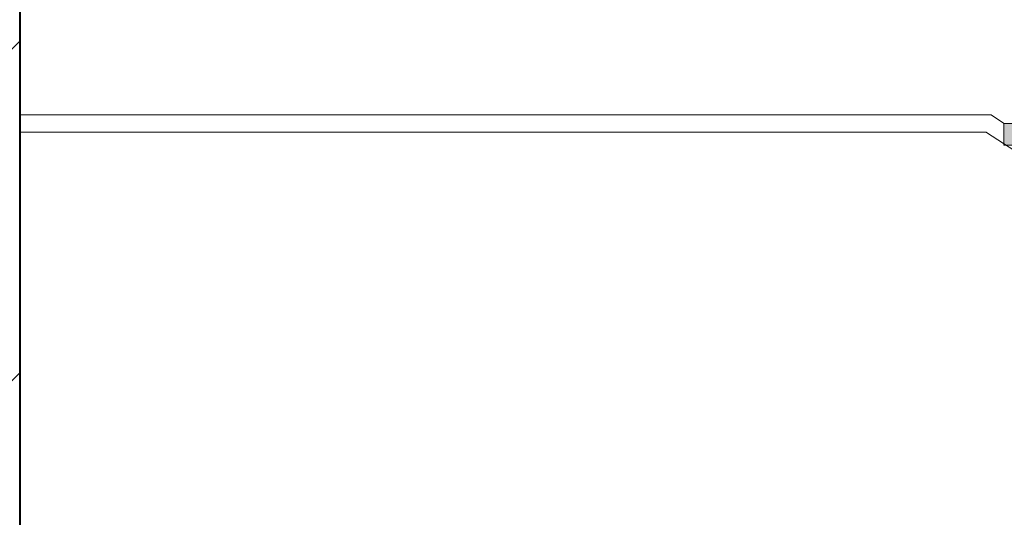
# Model space of a CAD drawing. Header units: millimetres. Extents: x 16408 to 39505, y -6861 to 26364.
# Tile 52 of 85: x 28455 to 29589, y 4233 to 4806. Entities that reach past the tile are written whole.
import ezdxf

# ---------------------------------------------------------------- set-up
doc = ezdxf.new("R2010")
doc.units = ezdxf.units.MM
doc.header["$MEASUREMENT"] = 0
for name, color, linetype, lineweight in [('0_Nr_pióra__1', 7, 'Continuous', 13), ('0_Nr_pióra__103', 7, 'Continuous', 5), ('inw_schody zewnętrzne_Nr_pióra__1', 7, 'Continuous', 13), ('inw_schody zewnętrzne_Nr_pióra__27', 7, 'Continuous', 40)]:
    doc.layers.add(name, color=color, linetype=linetype, lineweight=lineweight)

msp = doc.modelspace()

# ---------------------------------------------------------------- hatches: boundary and pattern name
at = {"layer": '0_Nr_pióra__1', "linetype": 'Continuous', "lineweight": 0, "true_color": 0x000000}
msp.add_hatch(color=18, dxfattribs=at).paths.add_polyline_path([(29863.5, 4661.4), (29863.5, 4686.4), (29588.5, 4686.4), (29588.5, 4661.4)])
at = {"layer": 'inw_schody zewnętrzne_Nr_pióra__1', "linetype": 'Continuous', "lineweight": 13}
h = msp.add_hatch(dxfattribs=at)
h.set_pattern_fill('Bloczki_ceramiczne_0004', style=0, pattern_type=2)
h.set_pattern_definition([(45, (0, 0), (-190.9188, 190.9188), [])])
h.paths.add_polyline_path([(28455.2, 3836.4), (28455.2, 4856.4), (28230.5, 4856.4), (27823.8, 4856.4), (27279.6, 4856.4), (26505.9, 4856.4), (26397, 4856.4), (26397, 3836.4), (26505.9, 3836.4), (27279.6, 3836.4), (27823.8, 3836.4), (28230.5, 3836.4)])

# ---------------------------------------------------------------- linework, layer by layer
at = {"layer": '0_Nr_pióra__103', "color": 7, "linetype": 'Continuous', "lineweight": 5}
for p, q in [((29574.5, 4696.4), (28455.2, 4696.4)), ((29589, 4686.4), (29574.3, 4696.1)), ((29588.5, 4686.4), (29588.5, 4661.4)), ((29863.5, 4686.4), (29588.5, 4686.4)), ((29568.6, 4676.4), (28455.2, 4676.4)), ((29848.5, 4493.1), (29568.5, 4676.2)), ((29863.5, 4661.4), (29588.5, 4661.4))]:
    msp.add_line(p, q, dxfattribs=at)
at = {"layer": 'inw_schody zewnętrzne_Nr_pióra__27', "color": 7, "linetype": 'Continuous', "lineweight": 40}
msp.add_line((28455.2, 4856.4), (28455.2, 3836.4), dxfattribs=at)

doc.saveas('drawing.dxf')
